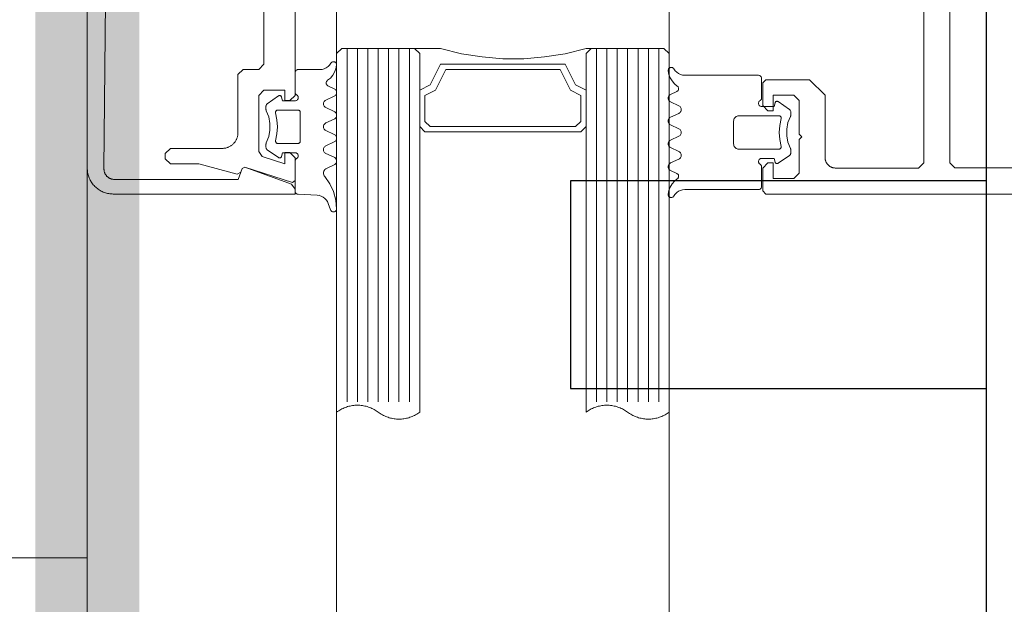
# Model space of a CAD drawing. Header units: millimetres. Extents: x 7483 to 13091, y 8111 to 13871.
# Tile 100 of 256: x 8714.64 to 8724.11, y 9703.97 to 9709.59. Entities that reach past the tile are written whole.
import ezdxf

# ---------------------------------------------------------------- set-up
doc = ezdxf.new("R2010")
doc.units = ezdxf.units.MM
doc.linetypes.add('DASHED2', pattern=[0.375, 0.25, -0.125])
doc.linetypes.add('DGN_STYLE_2', pattern=[30.2, 18.12, -12.08])
doc.layers.add('a___wymiary', color=7, linetype='Continuous', lineweight=5, true_color=0x000000)
doc.layers.add('wymiary', color=7, linetype='Continuous', lineweight=5, true_color=0xb2b2b2)
for name, color, linetype, lineweight in [('A_zaluzje', 7, 'Continuous', 15), ('CZ-SR', 106, 'Continuous', 13), ('drzwi', 30, 'Continuous', 20)]:
    doc.layers.add(name, color=color, linetype=linetype, lineweight=lineweight)
doc.layers.add('AS_Blachy', color=30, linetype='Continuous')
doc.layers.add('AS_Kotwy', color=9, linetype='Continuous')
doc.layers.add('konstrukcja poglądowo', color=7, linetype='Continuous', lineweight=5, true_color=0xb2b2b2, plot=False)
doc.layers.add('Powierzchnie', color=21, linetype='DGN_STYLE_2', lineweight=15, plot=False)
doc.styles.add('Arial', font='arial.ttf')
doc.dimstyles.new('wymiary agp1', dxfattribs={"dimtxt": 16, "dimasz": 5, "dimexe": 30, "dimexo": 60, "dimgap": 1.8, "dimtad": 1, "dimdec": 3, "dimrnd": 0.5, "dimdsep": 46, "dimtxsty": 'Arial', "dimblk": 'znacznik', "dimcen": 1.5, "dimse1": 1, "dimse2": 1, "dimclrd": 256, "dimazin": 0, "dimtfac": 1, "dimtdec": 3, "dimtmove": 1, "dimatfit": 3, "dimldrblk": 'znacznik', "dimfxl": 0, "dimlwd": -1, "dimarcsym": 0})

# ---------------------------------------------------------------- blocks, each defined once
blk = doc.blocks.new('zw$58')
for p, q in [((6.352965, 6.757207), (6.278063, 6.650213)), ((6.870836, 6.650213), (6.795885, 6.757207)), ((6.2807, 5.613097), (6.3182, 5.693505)), ((6.390709, 5.693505), (6.428209, 5.613097)), ((6.50067, 5.613097), (6.53817, 5.693505)), ((6.61068, 5.693505), (6.64818, 5.613097)), ((6.72069, 5.613097), (6.75819, 5.693505)), ((6.8307, 5.693505), (6.8682, 5.613097)), ((6.179918, 5.673681), (6.20819, 5.613097)), ((6.940709, 5.613097), (6.968932, 5.673681)), ((5.765458, 5.500001), (9.165458, 5.500001)), ((5.765458, 5.400001), (9.165458, 5.400001)), ((5.765458, 5.300001), (9.165458, 5.300001)), ((5.765458, 5.200001), (9.165458, 5.200001)), ((5.765458, 5.100001), (9.165458, 5.100001)), ((5.765458, 5.000001), (9.165458, 5.000001)), ((5.765458, 4.900001), (9.165458, 4.900001)), ((5.765458, 3.100001), (9.165458, 3.100001)), ((5.765458, 3.000001), (9.165458, 3.000001)), ((5.765458, 2.900001), (9.165458, 2.900001)), ((5.765458, 2.800001), (9.165458, 2.800001)), ((5.765458, 2.700001), (9.165458, 2.700001)), ((5.765458, 2.600001), (9.165458, 2.600001)), ((5.765458, 2.500001), (9.165458, 2.500001)), ((6.125042, 2.31632), (6.153313, 2.376909)), ((6.225823, 2.376909), (6.263323, 2.296495)), ((6.335833, 2.296495), (6.373284, 2.376909)), ((6.445794, 2.376909), (6.483294, 2.296495)), ((6.555803, 2.296495), (6.593303, 2.376909)), ((6.665813, 2.376909), (6.703313, 2.296495)), ((6.775823, 2.296495), (6.813323, 2.376909)), ((7.319817, 2.341814), (7.257952, 2.319304)), ((7.179192, 2.212816), (7.169524, 2.028435)), ((7.17343, 2.233617), (7.17343, 2.233617)), ((7.17343, 2.138372), (7.17343, 2.138372)), ((6.36386, 2.04312), (6.36386, 2.04312)), ((6.768645, 1.995494), (6.768645, 1.995494)), ((6.768645, 1.900243), (6.768645, 1.900243)), ((6.22094, 1.852617), (6.22094, 1.852617)), ((6.298089, 1.732793), (6.223186, 1.839788)), ((6.81596, 1.839788), (6.741009, 1.732793))]:
    blk.add_line(p, q)
for points in [[(5.316062, 8.0502), (6.866666, 8.0502), (6.916666, 8.0002), (6.916666, 7.2002), (6.916571, 7.195838), (6.916285, 7.191485), (6.91581, 7.187147), (6.915147, 7.182835), (6.914296, 7.178556), (6.913259, 7.174318), (6.912038, 7.17013), (6.910635, 7.165998), (6.909054, 7.161932), (6.907297, 7.157938), (6.905367, 7.154025), (6.903269, 7.1502), (6.901005, 7.14647), (6.898581, 7.142842), (6.896001, 7.139324), (6.89327, 7.135921), (6.890394, 7.132641), (6.887377, 7.129489), (6.884225, 7.126472), (6.880945, 7.123596), (6.877542, 7.120865), (6.874024, 7.118285), (6.870396, 7.115861), (6.866666, 7.113598), (6.862841, 7.111499), (6.858928, 7.109569), (6.854934, 7.107812), (6.850868, 7.106231), (6.846737, 7.104828), (6.842548, 7.103608), (6.83831, 7.10257), (6.834031, 7.101719), (6.829719, 7.101056), (6.825382, 7.100581), (6.821028, 7.100295), (6.816666, 7.1002), (6.216666, 7.1002), (6.066666, 6.9502), (6.066666, 6.5302), (6.096666, 6.5002), (6.316666, 6.5002), (6.366666, 6.5502), (6.366666, 6.6002), (6.216666, 6.6002), (6.216666, 6.8002), (6.266666, 6.8502), (6.591666, 6.8502), (6.616666, 6.8752), (6.641666, 6.8502), (6.966666, 6.8502), (7.016666, 6.8002), (7.016666, 6.6002), (6.866666, 6.6002), (6.866666, 6.5502), (6.916666, 6.5002), (7.136666, 6.5002), (7.166666, 6.5302), (7.166666, 14.7502)], [(5.316062, 8.3002), (6.866062, 8.3002), (6.916062, 8.3502), (6.916062, 14.6002)], [(6.420685, 6.766745), (6.41746, 6.768152), (6.414092, 6.769172), (6.410628, 6.769791), (6.407116, 6.77), (6.377526, 6.77), (6.371804, 6.769445), (6.366294, 6.767809), (6.361196, 6.765153), (6.356699, 6.761573), (6.352967, 6.757202)], [(6.420692, 6.766753), (6.47998, 6.743386), (6.542587, 6.731494), (6.606312, 6.731494), (6.668919, 6.743386), (6.728207, 6.766753)], [(6.795916, 6.757225), (6.792857, 6.760918), (6.789249, 6.764077), (6.785184, 6.766621), (6.780765, 6.768485), (6.776105, 6.769621), (6.771325, 6.77), (6.741783, 6.77), (6.738269, 6.769796), (6.734803, 6.769183), (6.731432, 6.768167), (6.728204, 6.766764)], [(6.278065, 6.650215), (6.276323, 6.647197), (6.275132, 6.643923), (6.274526, 6.640492), (6.274525, 6.637008), (6.275128, 6.633577), (6.276318, 6.630302), (6.278057, 6.627283), (6.280294, 6.624613), (6.282961, 6.622371), (6.285975, 6.620626), (6.289247, 6.61943)], [(6.439438, 6.676828), (6.435844, 6.677415), (6.432203, 6.67734), (6.428637, 6.676605), (6.425262, 6.675236), (6.422192, 6.673277), (6.419528, 6.670794), (6.417358, 6.667869), (6.415755, 6.664598), (6.414771, 6.661091), (6.41444, 6.657463), (6.41444, 6.27), (6.415199, 6.261318), (6.417455, 6.252899), (6.421138, 6.245), (6.426138, 6.237861), (6.4323, 6.231698), (6.43944, 6.226699), (6.447339, 6.223015), (6.455757, 6.22076), (6.46444, 6.22), (6.684459, 6.22), (6.693142, 6.22076), (6.70156, 6.223015), (6.709459, 6.226699), (6.716599, 6.231698), (6.722761, 6.237861), (6.727761, 6.245), (6.731444, 6.252899), (6.7337, 6.261318), (6.734459, 6.27), (6.734459, 6.657463), (6.734128, 6.661089), (6.733144, 6.664594), (6.731541, 6.667862), (6.729371, 6.670787), (6.726707, 6.67327), (6.723636, 6.675229), (6.720261, 6.6766), (6.716693, 6.677338), (6.71305, 6.677416), (6.709454, 6.676834)], [(6.439443, 6.676829), (6.506404, 6.663984), (6.57445, 6.659679), (6.642495, 6.663984), (6.709457, 6.676829)], [(6.859606, 6.619418), (6.862885, 6.620607), (6.865907, 6.622349), (6.86858, 6.624588), (6.870824, 6.627259), (6.87257, 6.630279), (6.873765, 6.633556), (6.874373, 6.636991), (6.874374, 6.640479), (6.87377, 6.643915), (6.872578, 6.647193), (6.870834, 6.650215)], [(6.268456, 6.475009), (6.271455, 6.470724), (6.275153, 6.467025), (6.279437, 6.464025), (6.284177, 6.461814), (6.289229, 6.460459), (6.29444, 6.460003), (6.299651, 6.460458), (6.304703, 6.46181), (6.309444, 6.46402), (6.313729, 6.467019), (6.317428, 6.470717), (6.320429, 6.475001), (6.32264, 6.47974), (6.323994, 6.484792), (6.32445, 6.490001), (6.32445, 6.610003), (6.289244, 6.619426)], [(6.880431, 6.474988), (6.87743, 6.470707), (6.87373, 6.467012), (6.869445, 6.464015), (6.864705, 6.461808), (6.859654, 6.460456), (6.854445, 6.460003), (6.849235, 6.46046), (6.844185, 6.461814), (6.839446, 6.464025), (6.835163, 6.467024), (6.831466, 6.470722), (6.828468, 6.475005), (6.826258, 6.479743), (6.824905, 6.484793), (6.82445, 6.490001), (6.82445, 6.610003), (6.859606, 6.619426)], [(5.963608, 5.646098), (5.980964, 5.65806), (5.995959, 5.672875), (6.00813, 5.690084), (6.017102, 5.709158), (6.022599, 5.729508), (6.02445, 5.750505), (6.02445, 6.460003), (6.024905, 6.465209), (6.026258, 6.470258), (6.028466, 6.474995), (6.031463, 6.479277), (6.035158, 6.482974), (6.039439, 6.485974), (6.044175, 6.488186), (6.049223, 6.489542), (6.05443, 6.490001), (6.242467, 6.490001), (6.247679, 6.489549), (6.252734, 6.488199), (6.257477, 6.485991), (6.261765, 6.482993), (6.265467, 6.479296), (6.26847, 6.475012)], [(7.185291, 5.646098), (7.167935, 5.65806), (7.15294, 5.672875), (7.140769, 5.690084), (7.131797, 5.709158), (7.1263, 5.729508), (7.12445, 5.750505), (7.12445, 6.460003), (7.123993, 6.465215), (7.122637, 6.470268), (7.120425, 6.475009), (7.117422, 6.479294), (7.11372, 6.482992), (7.109432, 6.48599), (7.104688, 6.488199), (7.099633, 6.489549), (7.09442, 6.490001), (6.906383, 6.490001), (6.901175, 6.489542), (6.896127, 6.488185), (6.89139, 6.485973), (6.887109, 6.482972), (6.883414, 6.479274), (6.880417, 6.474991)], [(6.179937, 5.673687), (6.177292, 5.678255), (6.173888, 5.68229), (6.169828, 5.685666), (6.16524, 5.688278), (6.160265, 5.690045), (6.155057, 5.690913), (6.149778, 5.690855), (6.14459, 5.689873), (6.139655, 5.687997), (6.135125, 5.685285), (6.131141, 5.681821), (6.127826, 5.677713)], [(6.390679, 5.693494), (6.387195, 5.699534), (6.382716, 5.704877), (6.377377, 5.70936), (6.371341, 5.712848), (6.364791, 5.715235), (6.357926, 5.716447), (6.350955, 5.716449), (6.344089, 5.71524), (6.337538, 5.712857), (6.3315, 5.709372), (6.326159, 5.704891), (6.321677, 5.699551), (6.31819, 5.693513)], [(6.610689, 5.693513), (6.607203, 5.699551), (6.602721, 5.704891), (6.597379, 5.709372), (6.591341, 5.712857), (6.58479, 5.71524), (6.577925, 5.716449), (6.570954, 5.716447), (6.564089, 5.715235), (6.557539, 5.712848), (6.551503, 5.70936), (6.546164, 5.704877), (6.541685, 5.699534), (6.538201, 5.693494)], [(6.830711, 5.693504), (6.827224, 5.699542), (6.82274, 5.704884), (6.817397, 5.709366), (6.811356, 5.712852), (6.804802, 5.715237), (6.797932, 5.716448), (6.790957, 5.716448), (6.784088, 5.715237), (6.777533, 5.712852), (6.771492, 5.709366), (6.766149, 5.704884), (6.761666, 5.699542), (6.758178, 5.693504)], [(7.021021, 5.677724), (7.017707, 5.681831), (7.013724, 5.685293), (7.009197, 5.688002), (7.004266, 5.689876), (6.999082, 5.690856), (6.993807, 5.690912), (6.988604, 5.690042), (6.983634, 5.688273), (6.979051, 5.685659), (6.974996, 5.682282), (6.971596, 5.678247), (6.968956, 5.673677)], [(5.963602, 5.646108), (5.959389, 5.643225), (5.955726, 5.639671), (5.952719, 5.635547), (5.950455, 5.630974), (5.948998, 5.626082), (5.948392, 5.621015), (5.948654, 5.615918), (5.949776, 5.61094), (5.951726, 5.606224), (5.954448, 5.601906), (5.957862, 5.598112), (5.961869, 5.594951), (5.966355, 5.592516), (5.971189, 5.590876), (5.97623, 5.590078), (5.981334, 5.590147)], [(5.981334, 5.590144), (6.015944, 5.596665), (6.048873, 5.609155), (6.079101, 5.627228), (6.10569, 5.650322), (6.127816, 5.677723)], [(6.208178, 5.613098), (6.211666, 5.607059), (6.216149, 5.601718), (6.221492, 5.597236), (6.227533, 5.593749), (6.234088, 5.591364), (6.240957, 5.590154), (6.247932, 5.590154), (6.254802, 5.591364), (6.261356, 5.593749), (6.267397, 5.597236), (6.27274, 5.601718), (6.277224, 5.607059), (6.280711, 5.613098)], [(6.4282, 5.613089), (6.431686, 5.607052), (6.436166, 5.601713), (6.441506, 5.597233), (6.447542, 5.593748), (6.454091, 5.591364), (6.460955, 5.590153), (6.467924, 5.590153), (6.474788, 5.591364), (6.481337, 5.593748), (6.487374, 5.597233), (6.492713, 5.601713), (6.497194, 5.607052), (6.50068, 5.613089)], [(6.648168, 5.613098), (6.651656, 5.607059), (6.656139, 5.601718), (6.661483, 5.597236), (6.667523, 5.593749), (6.674078, 5.591364), (6.680947, 5.590154), (6.687923, 5.590154), (6.694792, 5.591364), (6.701346, 5.593749), (6.707387, 5.597236), (6.71273, 5.601718), (6.717214, 5.607059), (6.720701, 5.613098)], [(6.86819, 5.613089), (6.871677, 5.607051), (6.876159, 5.601711), (6.8815, 5.59723), (6.887538, 5.593745), (6.894089, 5.591362), (6.900955, 5.590153), (6.907926, 5.590154), (6.914791, 5.591367), (6.921341, 5.593754), (6.927377, 5.597242), (6.932716, 5.601725), (6.937195, 5.607068), (6.940679, 5.613107)], [(7.021034, 5.677723), (7.043167, 5.650315), (7.069765, 5.627216), (7.100003, 5.609142), (7.132944, 5.596654), (7.167565, 5.590139)], [(7.167564, 5.590142), (7.172663, 5.590082), (7.177698, 5.590885), (7.182524, 5.592529), (7.187002, 5.594966), (7.191003, 5.598126), (7.194411, 5.601917), (7.197128, 5.606231), (7.199075, 5.610943), (7.200196, 5.615916), (7.200458, 5.621007), (7.199855, 5.626069), (7.198403, 5.630955), (7.196144, 5.635526), (7.193144, 5.639648), (7.189489, 5.643202), (7.185286, 5.646087)], [(5.767458, 3.152001), (5.767458, 3.400001), (5.817458, 3.600001), (5.847458, 3.800001), (5.867458, 4.000001), (5.867458, 4.200001), (5.847458, 4.400001), (5.817458, 4.600001), (5.767458, 4.800001), (5.767458, 4.848001)], [(5.817458, 4.800001), (6.167458, 4.800001), (6.117458, 4.700001), (5.917458, 4.600001), (5.917458, 3.400001), (6.117458, 3.300001), (6.167458, 3.200001), (5.817458, 3.200001)], [(5.926458, 2.399859), (5.921354, 2.399928), (5.916312, 2.399131), (5.911479, 2.39749), (5.906993, 2.395054), (5.902985, 2.391893), (5.899571, 2.388099), (5.89685, 2.383781), (5.8949, 2.379064), (5.893778, 2.374085), (5.893516, 2.368987), (5.894122, 2.363919), (5.895579, 2.359028), (5.897843, 2.354453), (5.900851, 2.350329), (5.904514, 2.346775), (5.908726, 2.343892)], [(6.07294, 2.312277), (6.050814, 2.339678), (6.024225, 2.362773), (5.993997, 2.380845), (5.961067, 2.393336), (5.926458, 2.399856)], [(6.225791, 2.3769), (6.222307, 2.382939), (6.217828, 2.388282), (6.212489, 2.392765), (6.206453, 2.396253), (6.199904, 2.398639), (6.193039, 2.399852), (6.186069, 2.399854), (6.179204, 2.398645), (6.172653, 2.396262), (6.166615, 2.392777), (6.161274, 2.388296), (6.156792, 2.382956), (6.153305, 2.376918)], [(6.445802, 2.376918), (6.442315, 2.382956), (6.437833, 2.388296), (6.432492, 2.392777), (6.426454, 2.396262), (6.419903, 2.398645), (6.413038, 2.399854), (6.406068, 2.399852), (6.399203, 2.398639), (6.392654, 2.396253), (6.386618, 2.392765), (6.381279, 2.388282), (6.3768, 2.382939), (6.373316, 2.3769)], [(6.665824, 2.376909), (6.662336, 2.382948), (6.657853, 2.388289), (6.65251, 2.392771), (6.646469, 2.396257), (6.639915, 2.398642), (6.633046, 2.399853), (6.626071, 2.399853), (6.619202, 2.398642), (6.612648, 2.396257), (6.606607, 2.392771), (6.601264, 2.388289), (6.596781, 2.382948), (6.593293, 2.376909)], [(6.885801, 2.3769), (6.882317, 2.382939), (6.877838, 2.388282), (6.872499, 2.392765), (6.866463, 2.396253), (6.859914, 2.398639), (6.853049, 2.399852), (6.846078, 2.399854), (6.839213, 2.398645), (6.832662, 2.396262), (6.826625, 2.392777), (6.821284, 2.388296), (6.816802, 2.382956), (6.813315, 2.376918)], [(6.885833, 2.376909), (6.920598, 2.302269), (6.925192, 2.294389), (6.931142, 2.287474), (6.938248, 2.281755), (6.946276, 2.277423), (6.954957, 2.274621), (6.964002, 2.273442), (6.973111, 2.273927), (6.98198, 2.276059), (6.990315, 2.279766), (6.997837, 2.284926)], [(7.309075, 2.399997), (7.225042, 2.391525), (7.143634, 2.36903), (7.067174, 2.333153), (6.997843, 2.284919)], [(7.319817, 2.341817), (7.32458, 2.344043), (7.328882, 2.347067), (7.332589, 2.350796), (7.335588, 2.355114), (7.337787, 2.359889), (7.339119, 2.364975), (7.339543, 2.370216), (7.339045, 2.37545), (7.337641, 2.380516), (7.335374, 2.38526), (7.332314, 2.389535), (7.328554, 2.393211), (7.324211, 2.396173), (7.319417, 2.398333), (7.314319, 2.399622), (7.309075, 2.400001)], [(6.213592, 2.01499), (6.210589, 2.010707), (6.206887, 2.007011), (6.2026, 2.004014), (6.197857, 2.001807), (6.192803, 2.000457), (6.187591, 2.000005), (5.999553, 2.000005), (5.994347, 2.000461), (5.9893, 2.001814), (5.984563, 2.004024), (5.980282, 2.007023), (5.976587, 2.010721), (5.97359, 2.015004), (5.971381, 2.019744), (5.970028, 2.024795), (5.969573, 2.030004), (5.969573, 2.239501), (5.967722, 2.260494), (5.962225, 2.280839), (5.953254, 2.299909), (5.941084, 2.317116), (5.926092, 2.331929), (5.908738, 2.343891)], [(6.072951, 2.312287), (6.076266, 2.308178), (6.08025, 2.304715), (6.08478, 2.302003), (6.089714, 2.300127), (6.094902, 2.299145), (6.100181, 2.299087), (6.105388, 2.299955), (6.110363, 2.301723), (6.114951, 2.304334), (6.11901, 2.30771), (6.122414, 2.311744), (6.125059, 2.316313)], [(6.263316, 2.296488), (6.266803, 2.290452), (6.271285, 2.285112), (6.276626, 2.280633), (6.282663, 2.277149), (6.289214, 2.274766), (6.296079, 2.273557), (6.303049, 2.273559), (6.309913, 2.274771), (6.316462, 2.277157), (6.322498, 2.280645), (6.327836, 2.285127), (6.332316, 2.290469), (6.3358, 2.296507)], [(6.483284, 2.296498), (6.486772, 2.29046), (6.491256, 2.28512), (6.496599, 2.280639), (6.502639, 2.277153), (6.509193, 2.274769), (6.516061, 2.273558), (6.523036, 2.273558), (6.529904, 2.274769), (6.536458, 2.277153), (6.542499, 2.280639), (6.547842, 2.28512), (6.552325, 2.29046), (6.555813, 2.296498)], [(6.703306, 2.296488), (6.706793, 2.290452), (6.711275, 2.285112), (6.716616, 2.280633), (6.722654, 2.277149), (6.729204, 2.274766), (6.736069, 2.273557), (6.743039, 2.273559), (6.749903, 2.274771), (6.756452, 2.277157), (6.762488, 2.280645), (6.767827, 2.285127), (6.772306, 2.290469), (6.77579, 2.296507)], [(7.257949, 2.319293), (7.239771, 2.310898), (7.223242, 2.299597), (7.208822, 2.285706), (7.196913, 2.269612), (7.187846, 2.251761), (7.181873, 2.232653), (7.179161, 2.212817)], [(4.666666, 0.182364), (6.925329, 0.160956), (6.929718, 0.161011), (6.934101, 0.161258), (6.938468, 0.161697), (6.942812, 0.162328), (6.947123, 0.163149), (6.951395, 0.164158), (6.955619, 0.165353), (6.959785, 0.166733), (6.963888, 0.168294), (6.967917, 0.170034), (6.971867, 0.171948), (6.975729, 0.174035), (6.979495, 0.176289), (6.983159, 0.178705), (6.986714, 0.181281), (6.990152, 0.18401), (6.993466, 0.186887), (6.996652, 0.189907), (6.999702, 0.193063), (7.00261, 0.196351), (7.005371, 0.199763), (7.00798, 0.203292), (7.010432, 0.206933), (7.012721, 0.210678), (7.014844, 0.21452), (7.016796, 0.218451), (7.018574, 0.222464), (7.020174, 0.226552), (7.021593, 0.230705), (7.022829, 0.234917), (7.023878, 0.239179), (7.024739, 0.243483), (7.025411, 0.247821), (7.025892, 0.252183), (7.026181, 0.256563), (7.026277, 0.260952), (7.026277, 1.452461), (6.919826, 1.491206), (6.907872, 1.516841), (7.071754, 1.967101), (7.118738, 2), (7.166666, 2), (7.166666, 0.25), (7.166428, 0.239095), (7.165715, 0.228211), (7.164527, 0.217369), (7.162868, 0.206588), (7.16074, 0.19589), (7.158147, 0.185295), (7.155095, 0.174824), (7.151589, 0.164495), (7.147636, 0.154329), (7.143243, 0.144346), (7.138419, 0.134563), (7.133172, 0.125), (7.127514, 0.115675), (7.121454, 0.106606), (7.115004, 0.09781), (7.108177, 0.089303), (7.100985, 0.081103), (7.093443, 0.073223), (7.085564, 0.065681), (7.077363, 0.058489), (7.068856, 0.051662), (7.06006, 0.045212), (7.050991, 0.039152), (7.041666, 0.033494), (7.032103, 0.028247), (7.022321, 0.023423), (7.012337, 0.01903), (7.002171, 0.015077), (6.991842, 0.011571), (6.981371, 0.008519), (6.970776, 0.005926), (6.960078, 0.003798), (6.949298, 0.002139), (6.938455, 0.000951), (6.927571, 0.000238), (6.916666, 0), (2.416666, 0)], [(4.692637, 1.7), (5.917637, 1.7), (5.967637, 1.65), (5.967637, 1.5), (6.017637, 1.45), (6.577637, 1.45), (6.58418, 1.449857), (6.59071, 1.449429), (6.597216, 1.448717), (6.603684, 1.447721), (6.610103, 1.446445), (6.61646, 1.444889), (6.622743, 1.443058), (6.62894, 1.440954), (6.635039, 1.438582), (6.64103, 1.435946), (6.646899, 1.433052), (6.652637, 1.429904), (6.658232, 1.426509), (6.663673, 1.422873), (6.668951, 1.419003), (6.674055, 1.414907), (6.678975, 1.410592), (6.683703, 1.406066), (6.688229, 1.401339), (6.692544, 1.396418), (6.69664, 1.391314), (6.70051, 1.386037), (6.704146, 1.380595), (6.707541, 1.375), (6.710689, 1.369262), (6.713583, 1.363393), (6.716219, 1.357403), (6.718591, 1.351303), (6.720694, 1.345106), (6.722526, 1.338823), (6.724081, 1.332466), (6.725358, 1.326047), (6.726354, 1.319579), (6.727066, 1.313073), (6.727494, 1.306543), (6.727637, 1.3), (6.727637, 0.8), (6.777637, 0.75), (6.827637, 0.75), (6.877637, 0.8), (6.877637, 1.072408), (6.976615, 1.441798), (6.957863, 1.477766), (6.920819, 1.491198), (6.908608, 1.516156), (7.056666, 1.973844), (7.037637, 2), (6.817637, 2), (6.767637, 1.95), (6.767637, 1.900499), (6.875286, 1.900499), (6.805448, 1.684611), (6.757875, 1.65), (6.217637, 1.65), (6.167637, 1.7), (6.167637, 1.900499), (6.267637, 1.900499), (6.267637, 1.95), (6.217637, 2), (3.117637, 2)], [(6.234368, 1.87058), (6.269573, 1.880004), (6.269573, 2.000005), (6.269117, 2.005215), (6.267762, 2.010267), (6.265551, 2.015007), (6.26255, 2.019291), (6.258851, 2.022988), (6.254565, 2.025987), (6.249824, 2.028197), (6.244771, 2.029549), (6.239561, 2.030004), (6.23435, 2.029547), (6.229298, 2.028191), (6.224558, 2.02598), (6.220274, 2.022978), (6.216577, 2.019279), (6.213578, 2.014994)], [(6.654535, 1.813178), (6.658129, 1.812591), (6.661769, 1.812666), (6.665336, 1.8134), (6.66871, 1.814769), (6.67178, 1.816727), (6.674444, 1.81921), (6.676614, 1.822134), (6.678218, 1.825404), (6.679202, 1.82891), (6.679534, 1.832537), (6.679534, 2.030004), (6.679231, 2.033474), (6.67833, 2.036839), (6.676859, 2.039997), (6.674863, 2.042852), (6.672402, 2.045317), (6.66955, 2.047317), (6.666395, 2.048792), (6.663032, 2.049697), (6.659563, 2.050005), (6.379534, 2.050005), (6.376065, 2.049697), (6.372702, 2.048792), (6.369547, 2.047317), (6.366695, 2.045317), (6.364234, 2.042852), (6.362238, 2.039997), (6.360767, 2.036839), (6.359867, 2.033474), (6.359563, 2.030004), (6.359563, 1.832537), (6.359895, 1.82891), (6.36088, 1.825404), (6.362483, 1.822134), (6.364653, 1.81921), (6.367317, 1.816727), (6.370387, 1.814769), (6.373761, 1.8134), (6.377328, 1.812666), (6.380968, 1.812591), (6.384562, 1.813178)], [(6.825517, 2.015004), (6.822519, 2.019288), (6.818824, 2.022985), (6.814543, 2.025985), (6.809807, 2.028195), (6.80476, 2.029548), (6.799554, 2.030004), (6.794348, 2.029548), (6.7893, 2.028195), (6.784564, 2.025985), (6.780284, 2.022986), (6.776588, 2.019288), (6.773591, 2.015005), (6.771382, 2.010265), (6.770029, 2.005214), (6.769573, 2.000005), (6.769573, 1.880004), (6.804729, 1.87058)], [(6.825542, 2.015011), (6.828539, 2.010729), (6.832234, 2.007032), (6.836515, 2.004032), (6.841251, 2.001821), (6.846299, 2.000465), (6.851507, 2.000005), (7.139544, 2.000005), (7.144585, 2.000427), (7.149484, 2.00169), (7.154101, 2.003759), (7.158305, 2.006573), (7.161976, 2.010053), (7.16501, 2.014101), (7.167321, 2.0186), (7.168842, 2.023424), (7.169532, 2.028435)], [(6.234371, 1.87057), (6.231099, 1.869375), (6.228084, 1.86763), (6.225418, 1.865388), (6.223181, 1.862718), (6.221441, 1.859699), (6.220252, 1.856425), (6.219648, 1.852994), (6.21965, 1.84951), (6.220256, 1.846079), (6.221448, 1.842805), (6.223189, 1.839788)], [(6.654538, 1.813178), (6.587585, 1.826018), (6.519549, 1.830321), (6.451512, 1.826018), (6.384559, 1.813178)], [(6.81596, 1.8398), (6.817702, 1.842819), (6.818894, 1.846094), (6.819498, 1.849526), (6.819496, 1.853011), (6.818889, 1.856443), (6.817695, 1.859717), (6.815949, 1.862734), (6.813706, 1.865403), (6.811033, 1.867643), (6.808012, 1.869385), (6.804734, 1.870576)], [(6.298092, 1.732797), (6.301824, 1.728426), (6.306321, 1.724847), (6.311418, 1.722191), (6.316928, 1.720555), (6.322649, 1.72), (6.352239, 1.72), (6.355752, 1.720209), (6.359216, 1.720828), (6.362584, 1.721849), (6.36581, 1.723257)], [(6.673335, 1.723238), (6.614045, 1.746608), (6.551435, 1.758504), (6.487705, 1.758508), (6.425094, 1.74662), (6.365801, 1.723258)], [(6.673326, 1.723237), (6.676555, 1.721833), (6.679926, 1.720818), (6.683392, 1.720204), (6.686907, 1.72), (6.716448, 1.72), (6.722167, 1.720551), (6.727675, 1.722183), (6.732772, 1.724837), (6.737269, 1.728415), (6.741001, 1.732786)]]:
    blk.add_lwpolyline(points)
for points in [[(5.815458, 4.800001), (9.265458, 4.800001), (9.25848, 4.80966), (9.251851, 4.819563), (9.245581, 4.829696), (9.239677, 4.840046), (9.234147, 4.850601), (9.228997, 4.861347), (9.224235, 4.87227), (9.219866, 4.883356), (9.215897, 4.894592), (9.212331, 4.905962), (9.209174, 4.917452), (9.20643, 4.929048), (9.204102, 4.940734), (9.202194, 4.952497), (9.200706, 4.96432), (9.199643, 4.976188), (9.199004, 4.988087), (9.198791, 5.000001), (9.199004, 5.011915), (9.199643, 5.023814), (9.200706, 5.035683), (9.202194, 5.047506), (9.204102, 5.059268), (9.20643, 5.070954), (9.209174, 5.08255), (9.212331, 5.09404), (9.215897, 5.10541), (9.219866, 5.116646), (9.224235, 5.127732), (9.228997, 5.138655), (9.234147, 5.149401), (9.239677, 5.159956), (9.245581, 5.170307), (9.251851, 5.18044), (9.25848, 5.190342), (9.265458, 5.200001), (9.272436, 5.20966), (9.279064, 5.219563), (9.285335, 5.229696), (9.291239, 5.240046), (9.296769, 5.250601), (9.301918, 5.261347), (9.306681, 5.27227), (9.311049, 5.283356), (9.315019, 5.294592), (9.318584, 5.305962), (9.321741, 5.317452), (9.324485, 5.329048), (9.326813, 5.340734), (9.328722, 5.352497), (9.330209, 5.36432), (9.331273, 5.376188), (9.331911, 5.388087), (9.332124, 5.400001), (9.331911, 5.411915), (9.331273, 5.423814), (9.330209, 5.435683), (9.328722, 5.447506), (9.326813, 5.459268), (9.324485, 5.470954), (9.321741, 5.48255), (9.318584, 5.49404), (9.315019, 5.50541), (9.311049, 5.516646), (9.306681, 5.527732), (9.301918, 5.538655), (9.296769, 5.549401), (9.291239, 5.559956), (9.285335, 5.570307), (9.279064, 5.58044), (9.272436, 5.590342), (9.265458, 5.600001), (5.815458, 5.600001), (5.765458, 5.550001), (5.765458, 4.850001), (5.815458, 4.800001)], [(6.517458, 3.200001), (6.567458, 3.250001), (6.567458, 4.750001), (6.517458, 4.800001), (6.167458, 4.800001), (6.117458, 4.700001), (5.917458, 4.600001), (5.917458, 3.400001), (6.117458, 3.300001), (6.167458, 3.200001), (6.517458, 3.200001)], [(6.467458, 3.250001), (6.517458, 3.300001), (6.517458, 4.700001), (6.467458, 4.750001), (6.217458, 4.750001), (6.167458, 4.650001), (5.967458, 4.550001), (5.967458, 3.450001), (6.167458, 3.350001), (6.217458, 3.250001), (6.467458, 3.250001)], [(5.815458, 2.400001), (9.265458, 2.400001), (9.25848, 2.40966), (9.251851, 2.419563), (9.245581, 2.429696), (9.239677, 2.440046), (9.234147, 2.450601), (9.228997, 2.461347), (9.224235, 2.47227), (9.219866, 2.483356), (9.215897, 2.494592), (9.212331, 2.505962), (9.209174, 2.517452), (9.20643, 2.529048), (9.204102, 2.540734), (9.202194, 2.552497), (9.200706, 2.56432), (9.199643, 2.576188), (9.199004, 2.588087), (9.198791, 2.600001), (9.199004, 2.611915), (9.199643, 2.623814), (9.200706, 2.635683), (9.202194, 2.647506), (9.204102, 2.659268), (9.20643, 2.670954), (9.209174, 2.68255), (9.212331, 2.69404), (9.215897, 2.70541), (9.219866, 2.716646), (9.224235, 2.727732), (9.228997, 2.738655), (9.234147, 2.749401), (9.239677, 2.759956), (9.245581, 2.770307), (9.251851, 2.78044), (9.25848, 2.790342), (9.265458, 2.800001), (9.272436, 2.80966), (9.279064, 2.819563), (9.285335, 2.829696), (9.291239, 2.840046), (9.296769, 2.850601), (9.301918, 2.861347), (9.306681, 2.87227), (9.311049, 2.883356), (9.315019, 2.894592), (9.318584, 2.905962), (9.321741, 2.917452), (9.324485, 2.929048), (9.326813, 2.940734), (9.328722, 2.952497), (9.330209, 2.96432), (9.331273, 2.976188), (9.331911, 2.988087), (9.332124, 3.000001), (9.331911, 3.011915), (9.331273, 3.023814), (9.330209, 3.035683), (9.328722, 3.047506), (9.326813, 3.059268), (9.324485, 3.070954), (9.321741, 3.08255), (9.318584, 3.09404), (9.315019, 3.10541), (9.311049, 3.116646), (9.306681, 3.127732), (9.301918, 3.138655), (9.296769, 3.149401), (9.291239, 3.159956), (9.285335, 3.170307), (9.279064, 3.18044), (9.272436, 3.190342), (9.265458, 3.200001), (5.815458, 3.200001), (5.765458, 3.150001), (5.765458, 2.450001), (5.815458, 2.400001)]]:
    blk.add_lwpolyline(points, close=True)
blk = doc.blocks.new('gfhgfhhf')
at = {"layer": 'drzwi'}
for points in [[(8205.2533, 5883.9362), (8205.2533, 5156.1507)], [(8207.6533, 5878.9119), (8207.6533, 5174.7995)], [(8210.8533, 5878.918), (8210.8533, 5174.7995)]]:
    blk.add_lwpolyline(points, dxfattribs=at)
at = {"layer": 'drzwi', "rotation": 270}
blk.add_blockref('zw$58', (8205.2533, 5651.3225), dxfattribs=at)
blk = doc.blocks.new('ghgfhgfhhaasdsd')
at = {"layer": 'A_zaluzje', "linetype": 'DASHED2', "ltscale": 100}
blk.add_lwpolyline([(-2228.3854, 13574.869), (-2229.1854, 13574.869), (-2229.1854, 13586.869), (-2228.3854, 13586.869), (-2228.3854, 13574.869)], dxfattribs=at)
blk = doc.blocks.new('znacznik')
at = {"layer": 'a___wymiary'}
for p, q in [((0, 1.3936), (0, -1.3936)), ((1.3936, 0), (-1.3936, 0))]:
    blk.add_line(p, q, dxfattribs=at)
at = {"layer": 'a___wymiary', "const_width": 0.2}
blk.add_lwpolyline([(0.8759, 0.8759), (-0.8759, -0.8759)], dxfattribs=at)
blk = doc.blocks.new('*D1300')
at = {"layer": 'Defpoints', "color": 0, "transparency": 16777216}
for p in [(8585.2864, 10666.857), (8719.6544, 10666.857), (8722.0284, 9219.5616)]:
    blk.add_point(p, dxfattribs=at)
at = {"layer": 'wymiary', "color": 253, "true_color": 0x999999, "transparency": 16777216}
blk.add_line((8585.2864, 9224.5616), (8585.2864, 10661.857), dxfattribs=at)
at = {"layer": 'wymiary', "color": 253, "true_color": 0x999999, "transparency": 16777216, "xscale": 5, "yscale": 5, "zscale": 5}
for p, rotation in [((8585.2864, 10666.857), 90), ((8585.2864, 9219.5616), 270)]:
    blk.add_blockref('znacznik', p, dxfattribs=dict(at, rotation=rotation))
at = {"layer": 'wymiary', "color": 18, "true_color": 0x000000, "transparency": 16777216, "insert": (8575.3172, 9943.2093), "char_height": 16, "attachment_point": 5, "rotation": 90, "style": 'Arial'}
blk.add_mtext('1447.5', dxfattribs=at)
blk = doc.blocks.new('*D1303')
at = {"layer": 'Defpoints', "color": 0, "transparency": 16777216}
for p in [(8555.2864, 11469.3622), (10277.0226, 11469.3622), (8692.0284, 9219.5616)]:
    blk.add_point(p, dxfattribs=at)
at = {"layer": 'wymiary', "color": 253, "true_color": 0x999999, "transparency": 16777216}
blk.add_line((8555.2864, 9224.5616), (8555.2864, 11464.3622), dxfattribs=at)
at = {"layer": 'wymiary', "color": 253, "true_color": 0x999999, "transparency": 16777216, "xscale": 5, "yscale": 5, "zscale": 5}
for p, rotation in [((8555.2864, 11469.3622), 90), ((8555.2864, 9219.5616), 270)]:
    blk.add_blockref('znacznik', p, dxfattribs=dict(at, rotation=rotation))
at = {"layer": 'wymiary', "color": 18, "true_color": 0x000000, "transparency": 16777216, "insert": (8545.3172, 10344.4619), "char_height": 16, "attachment_point": 5, "rotation": 90, "style": 'Arial'}
blk.add_mtext('2250', dxfattribs=at)
blk = doc.blocks.new('gfgfddg')
at = {"color": 6, "lineweight": 30}
blk.add_circle((-339.9356, -446.726), 15.8652, dxfattribs=at)
at = {"layer": 'AS_Blachy', "color": 6, "linetype": 'Continuous', "lineweight": 30, "ltscale": 0.2}
blk.add_line((-341.9946, -441.4444), (-341.9946, -449.4444), dxfattribs=at)
at = {"layer": 'AS_Kotwy', "color": 6, "linetype": 'Continuous', "lineweight": 30, "ltscale": 0.2}
for p, q in [((-341.9946, -448.0444), (-342.7946, -448.0444)), ((-342.7946, -448.0444), (-342.7946, -448.0596)), ((-342.7946, -448.0596), (-342.7946, -448.103)), ((-342.7946, -448.103), (-342.7946, -448.1678)), ((-342.7946, -448.1678), (-342.7946, -448.2444)), ((-342.7946, -448.2444), (-342.7946, -448.3209)), ((-342.7946, -448.3209), (-342.7946, -448.3858)), ((-342.7946, -448.3858), (-342.7946, -448.4291)), ((-342.7946, -448.4291), (-342.7946, -448.4444)), ((-342.7946, -448.4444), (-341.9946, -448.4444))]:
    blk.add_line(p, q, dxfattribs=at)

msp = doc.modelspace()

# ---------------------------------------------------------------- linework, layer by layer
at = {"layer": 'Powierzchnie', "const_width": 1}
msp.add_lwpolyline([(8715.2884, 11179.7122), (8715.2884, 9219.8948), (12184.8952, 9219.9116), (12184.8952, 11469.7122), (10277.0247, 11469.7122), (10277.0247, 11179.7122), (8715.2884, 11179.7122)], dxfattribs=at)
at = {"layer": 'wymiary'}
msp.add_lwpolyline([(8715.2884, 9219.9116), (8715.2884, 11179.7122), (10277.0247, 11179.7122), (10277.0247, 11469.7122), (12184.8952, 11469.7122), (12184.8952, 9219.9116)], close=True, dxfattribs=at)

# ---------------------------------------------------------------- block references
at = {"layer": 'CZ-SR'}
for name, p in [('ghgfhgfhhaasdsd', (10943.6738, -3870.4523)), ('gfhgfhhf', (510.0352, 4063.7609))]:
    msp.add_blockref(name, p, dxfattribs=at)
at = {"layer": 'konstrukcja poglądowo', "xscale": 5, "yscale": 5, "zscale": 5}
for p in [(10433.9115, 11948.2664), (10433.9115, 11943.2664)]:
    msp.add_blockref('gfgfddg', p, dxfattribs=at)

# ---------------------------------------------------------------- dimensions: what is measured, and where the dimension line sits
at = {"layer": 'wymiary'}
for base, p1, p2, picture, middle in [((8555.2864, 11469.3622), (8692.0284, 9219.5616), (10277.0226, 11469.3622), '*D1303', (8545.3172, 10344.4619)), ((8585.2864, 10666.857), (8722.0284, 9219.5616), (8719.6544, 10666.857), '*D1300', (8575.3172, 9943.2093))]:
    dim = msp.add_linear_dim(base=base, p1=p1, p2=p2, angle=90, dimstyle='wymiary agp1', override={"dimblk": 'znacznik'}, dxfattribs=at)
    dim.commit()
    dim.dimension.update_dxf_attribs({"geometry": picture, "text_midpoint": middle})

doc.saveas('drawing.dxf')
